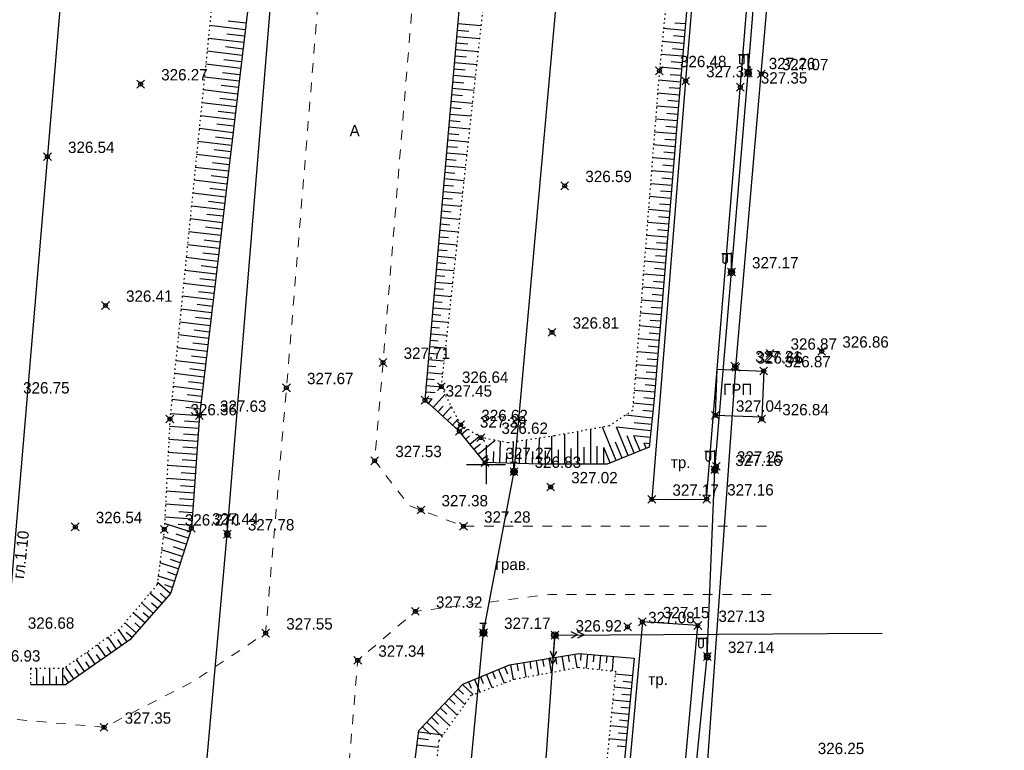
# Model space of a CAD drawing. Header units: metres. Extents: x 707528 to 709248, y 4308395 to 4311045.
# Tile 68 of 104: x 708243 to 708318, y 4309923 to 4309980. Entities that reach past the tile are written whole.
import ezdxf

# ---------------------------------------------------------------- set-up
doc = ezdxf.new("R2010")
doc.units = ezdxf.units.M
doc.header["$LTSCALE"] = 0.5
doc.header["$PDMODE"] = 35
doc.header["$PDSIZE"] = 0.3
for name, pattern in [('Auto_Street_NotBorder_Line_m1', [3, 1.5, -1.5]), ('ДОРОГИ_СТРОЯЩ', [9, 8, -1]), ('Контура низ откосов  Штриховая 0.1-0.5 - - - - - - -', [0.6, 0.1, -0.5])]:
    doc.linetypes.add(name, pattern=pattern)
for name, color, linetype in [('(001) Сетка', 92, 'Continuous'), ('(004) Точки рельефа', 7, 'Continuous'), ('(013) Газ', 30, 'ИК_Газопровод -------г--------'), ('(016) Кабель', 1, 'Continuous'), ('(019) Связь', 3, 'ИК_КАБ_СВЯЗИ'), ('(022) Возд. Линии', 7, 'Continuous'), ('(025) Дорога', 7, 'Continuous'), ('(035) Откосы', 7, 'Continuous')]:
    doc.layers.add(name, color=color, linetype=linetype)
doc.layers.add('AUTO#_ROADS_EXIST_L', color=7, linetype='Continuous', lineweight=15, true_color=0x000000)
doc.styles.add('BM-431', font='txt')
doc.styles.add('D-431', font='txt')
doc.styles.add('S', font='txtwr', dxfattribs={"oblique": 15})
doc.styles.get("Standard").update_dxf_attribs({"font": 'txt.shx'})
doc.linetypes.add('GAZ_VOZDUSH', pattern='A,1,-2,["~",Standard,S=3,R=0,X=-1.5,Y=-1.5],-1,10', length=14)
doc.linetypes.add('ИК_Газопровод -------г--------', pattern='A,9,-0.6,["Г",Standard,S=1.2,R=0,X=0,Y=-0.6],-1.2', length=10.8)
doc.linetypes.add('ИК_КАБ_СВЯЗИ', pattern='A,4,["o",Standard,S=0.5,R=0,X=0,Y=-0.125],4,-2', length=10)
doc.linetypes.add('ИК_Э_КАБ_ВН', pattern='A,8,-2,["<<",Standard,S=1,R=0,X=0,Y=-0.5],8,[">>",Standard,S=1,R=0,X=-1,Y=-0.5],-2', length=20)
doc.linetypes.add('ИК_Э_КАБ_НН', pattern='A,8,-2,["<",Standard,S=1,R=0,X=0,Y=-0.5],8,[">",Standard,S=1,R=0,X=-0.5,Y=-0.5],-2', length=20)

# ---------------------------------------------------------------- blocks, each defined once
blk = doc.blocks.new('*X145')
at = {"color": 0}
for p, q in [((9.5, 5.08), (10.49, 5.08)), ((9.5, 5.07), (10.49, 5.07)), ((9.5, 5.06), (10.49, 5.06)), ((9.5, 5.05), (10.49, 5.05)), ((9.5, 5.04), (10.49, 5.04)), ((9.5, 5.03), (10.49, 5.03)), ((9.5, 5.02), (10.5, 5.02)), ((9.5, 5.01), (10.5, 5.01)), ((9.5, 5), (10.5, 5)), ((9.5, 4.99), (10.5, 4.99)), ((9.5, 4.98), (10.5, 4.98)), ((9.5, 4.97), (10.5, 4.97)), ((9.5, 4.96), (10.49, 4.96)), ((9.5, 4.95), (10.49, 4.95)), ((9.5, 4.94), (10.49, 4.94)), ((9.5, 4.93), (10.49, 4.93)), ((9.5, 4.92), (10.49, 4.92)), ((9.5, 4.91), (10.49, 4.91)), ((9.5, 4.9), (10.49, 4.9)), ((9.51, 5.12), (10.48, 5.12)), ((9.51, 5.11), (10.48, 5.11)), ((9.51, 5.1), (10.48, 5.1)), ((9.51, 5.09), (10.49, 5.09)), ((9.51, 4.89), (10.49, 4.89)), ((9.51, 4.88), (10.48, 4.88)), ((9.51, 4.87), (10.48, 4.87)), ((9.51, 4.86), (10.48, 4.86)), ((9.52, 5.16), (10.47, 5.16)), ((9.52, 5.15), (10.47, 5.15)), ((9.52, 5.14), (10.47, 5.14)), ((9.52, 5.13), (10.48, 5.13)), ((9.52, 4.85), (10.48, 4.85)), ((9.52, 4.84), (10.47, 4.84)), ((9.52, 4.83), (10.47, 4.83)), ((9.53, 5.18), (10.46, 5.18)), ((9.53, 5.17), (10.46, 5.17)), ((9.53, 4.82), (10.47, 4.82)), ((9.53, 4.81), (10.46, 4.81)), ((9.53, 4.8), (10.46, 4.8)), ((9.54, 5.2), (10.45, 5.2)), ((9.54, 5.19), (10.46, 5.19)), ((9.54, 4.79), (10.45, 4.79)), ((9.54, 4.78), (10.45, 4.78)), ((9.55, 5.22), (10.44, 5.22)), ((9.55, 5.21), (10.45, 5.21)), ((9.55, 4.77), (10.44, 4.77)), ((9.55, 4.76), (10.44, 4.76)), ((9.56, 5.24), (10.43, 5.24)), ((9.56, 5.23), (10.44, 5.23)), ((9.56, 4.75), (10.43, 4.75)), ((9.56, 4.74), (10.43, 4.74)), ((9.57, 5.26), (10.42, 5.26)), ((9.57, 5.25), (10.43, 5.25)), ((9.57, 4.73), (10.42, 4.73)), ((9.58, 5.27), (10.41, 5.27)), ((9.58, 4.72), (10.41, 4.72)), ((9.58, 4.71), (10.41, 4.71)), ((9.59, 5.29), (10.4, 5.29)), ((9.59, 5.28), (10.41, 5.28)), ((9.59, 4.7), (10.4, 4.7)), ((9.6, 5.3), (10.39, 5.3)), ((9.6, 4.69), (10.39, 4.69)), ((9.61, 5.31), (10.38, 5.31)), ((9.61, 4.68), (10.39, 4.68)), ((9.61, 4.67), (10.38, 4.67)), ((9.62, 5.32), (10.37, 5.32)), ((9.62, 4.66), (10.37, 4.66)), ((9.63, 5.33), (10.37, 5.33)), ((9.63, 4.65), (10.36, 4.65)), ((9.64, 5.34), (10.36, 5.34)), ((9.64, 4.64), (10.35, 4.64)), ((9.65, 5.35), (10.35, 5.35)), ((9.65, 4.63), (10.34, 4.63)), ((9.66, 5.36), (10.34, 5.36)), ((9.66, 4.62), (10.33, 4.62)), ((9.67, 5.37), (10.32, 5.37)), ((9.67, 4.61), (10.32, 4.61)), ((9.68, 5.38), (10.31, 5.38)), ((9.69, 5.39), (10.3, 5.39)), ((9.69, 4.6), (10.31, 4.6)), ((9.7, 4.59), (10.29, 4.59)), ((9.71, 5.4), (10.29, 5.4)), ((9.71, 4.58), (10.28, 4.58)), ((9.72, 5.41), (10.27, 5.41)), ((9.73, 4.57), (10.26, 4.57)), ((9.74, 5.42), (10.26, 5.42)), ((9.75, 5.43), (10.24, 5.43)), ((9.75, 4.56), (10.25, 4.56)), ((9.77, 5.44), (10.22, 5.44)), ((9.79, 5.45), (10.2, 5.45)), ((9.82, 5.46), (10.18, 5.46)), ((9.85, 5.47), (10.15, 5.47)), ((9.88, 5.48), (10.11, 5.48)), ((9.94, 5.49), (10.05, 5.49)), ((9.76, 4.55), (10.23, 4.55)), ((9.78, 4.54), (10.21, 4.54)), ((9.81, 4.53), (10.18, 4.53)), ((9.83, 4.52), (10.16, 4.52)), ((9.87, 4.51), (10.12, 4.51)), ((9.91, 4.5), (10.08, 4.5))]:
    blk.add_line(p, q, dxfattribs=at)
blk = doc.blocks.new('I01070')
at = {"color": 0}
blk.add_circle((0.05, 0.03), 0.5, dxfattribs=at)
blk.add_blockref('*X145', (-9.95, -4.96), dxfattribs=at)
blk = doc.blocks.new('I0195')
at = {"layer": '(016) Кабель', "color": 0, "linetype": 'ИК_Э_КАБ_ВН'}
for p, q in [((-0.275, 0.74), (0.225, 0.74)), ((-0.025, 0.24), (-0.025, 0.74))]:
    blk.add_line(p, q, dxfattribs=at)
at = {"layer": '(016) Кабель', "color": 0, "linetype": 'ИК_Э_КАБ_ВН', "xscale": 0.5, "yscale": 0.5, "zscale": 0.5}
blk.add_blockref('I01070', (-0.025, -0.01), dxfattribs=at)
blk = doc.blocks.new('U1111')
for p, q in [((0.1, 0.45), (0.1, 2.95)), ((0.1, 2.2), (0.85, 2.2)), ((1.28934, 2.95), (0.85, 2.51066)), ((0.85, 2.51066), (0.85, 1.88934)), ((0.85, 1.88934), (1.28934, 1.45)), ((1.6, 2.95), (1.28934, 2.95)), ((1.6, 2.95), (1.6, 1.45)), ((0, 0.05), (0.1, 0.05)), ((0, -0.05), (0, 0.05)), ((0.1, 0.05), (0.1, -0.05)), ((1.28934, 1.45), (1.6, 1.45)), ((0.1, -0.05), (0, -0.05))]:
    blk.add_line(p, q)
blk.add_lwpolyline([(0.55, 0), (0.3, 0.433013), (-0.2, 0.433013), (-0.45, 0), (-0.2, -0.433013), (0.3, -0.433013)], close=True)
at = {"color": 4, "style": 'S', "oblique": 15}
blk.add_attdef('Z', (1.142936, -1.391276), '', height=2, dxfattribs=at)
blk = doc.blocks.new('strela1')
at = {"layer": '(022) Возд. Линии'}
for p, q in [((-2, 0), (-1.5, 0.25)), ((0, 0), (-2, 0)), ((-2, 0), (-1.5, -0.25)), ((-1.5, 0), (-1, 0.25)), ((-1.5, 0), (-1, -0.25))]:
    blk.add_line(p, q, dxfattribs=at)
blk = doc.blocks.new('strela2')
at = {"layer": '(022) Возд. Линии'}
for p, q in [((0, 0), (2, 0)), ((1.5, 0), (1, 0.25)), ((1.5, 0), (1, -0.25)), ((2, 0), (1.5, 0.25)), ((2, 0), (1.5, -0.25))]:
    blk.add_line(p, q, dxfattribs=at)
blk = doc.blocks.new('STOLB')
at = {"layer": '(022) Возд. Линии'}
blk.add_circle((0, 0), 0.25, dxfattribs=at)
blk = doc.blocks.new('f')
at = {"layer": '(022) Возд. Линии'}
for points in [[(0, 0.25), (0, 1.5)], [(0, 1.4), (0.75, 1.4)]]:
    blk.add_lwpolyline(points, dxfattribs=at)
blk.add_lwpolyline([(0.4875, 0.65), (0.4875, 0.65, 0.4142136), (0.65, 0.8125), (0.65, 1.4), (0.325, 1.4), (0.325, 0.8125, 0.4142136)], format="xyb", close=True, dxfattribs=at)
blk.add_circle((0, 0), 0.25, dxfattribs=at)
blk = doc.blocks.new('Setka')
at = {"layer": '(001) Сетка'}
for p, q in [((0, 1.5), (0, -1.5)), ((-1.5, 0), (1.5, 0))]:
    blk.add_line(p, q, dxfattribs=at)

msp = doc.modelspace()

# ---------------------------------------------------------------- linework, layer by layer
at = {"layer": '(013) Газ', "linetype": 'GAZ_VOZDUSH', "elevation": 324.816, "flags": 128}
msp.add_lwpolyline([(708293.165, 4309888.333), (708293.434, 4309892.819), (708297.716, 4309952.735), (708299.668, 4309975.352), (708302.24, 4310005.239), (708309.527, 4310099.735), (708316.081, 4310172.219), (708316.824, 4310184.222), (708322.062, 4310238.184), (708325.306, 4310270.621), (708325.824, 4310282.589), (708330.36, 4310335.873), (708333.801, 4310369.809), (708336.798, 4310397.689), (708339.728, 4310444.647), (708351.364, 4310581.809), (708352.677, 4310593.824)], dxfattribs=at)
at = {"layer": '(013) Газ', "color": 0, "linetype": 'ByBlock', "elevation": 326.579}
msp.add_lwpolyline([(708299.855, 4309952.447), (708299.706, 4309948.878), (708296.128, 4309949.028), (708296.277, 4309952.597)], close=True, dxfattribs=at)
at = {"layer": '(016) Кабель', "linetype": 'ИК_Э_КАБ_НН', "flags": 128}
for points, elevation in [([(708148.162, 4308651.703), (708151.497, 4308692.413), (708155.946, 4308744.121), (708160.092, 4308792.083), (708165.82, 4308866.029), (708169.045, 4308905.959), (708172.399, 4308947.612), (708175.762, 4308988.142), (708178.982, 4309025.586), (708182.201, 4309063.201), (708185.813, 4309103.866), (708189.128, 4309144.32), (708192.281, 4309183.205), (708195.859, 4309224.798), (708198.741, 4309260.796), (708202.87, 4309309.735), (708206.45, 4309354.347), (708209.623, 4309392.715), (708213.998, 4309431.241), (708217.888, 4309470.551), (708222.285, 4309519.973), (708227.646, 4309584.985), (708230.7, 4309620.035), (708233.599, 4309650.662), (708236.608, 4309686.642), (708239.917, 4309725.258), (708242.964, 4309758.871), (708245.88, 4309791.491), (708249.037, 4309830.224), (708251.639, 4309862.09), (708254.553, 4309895.438), (708258.525, 4309939.873), (708262.105, 4309983.745), (708265.007, 4310017.023), (708267.691, 4310050.026), (708270.438, 4310083.372), (708274.286, 4310124.617), (708277.622, 4310164.745), (708280.245, 4310192.848), (708282.134, 4310214.069), (708285.192, 4310249.54), (708287.519, 4310279.257), (708289.716, 4310303.87), (708292.577, 4310337.274), (708295.609, 4310373.419), (708298.169, 4310403.778), (708301.105, 4310436.102), (708303.908, 4310468.222), (708306.247, 4310494.557), (708309.271, 4310529.231), (708312.329, 4310564.702), (708314.656, 4310594.419), (708316.853, 4310619.032), (708319.714, 4310652.436), (708322.746, 4310688.581), (708325.306, 4310718.94), (708328.242, 4310751.264), (708331.045, 4310783.384), (708331.607, 4310789.716)], 325.652), ([(708249.985, 4309448.254), (708250.82, 4309461.228), (708251.559, 4309472.595), (708252.37, 4309485.216), (708253.053, 4309496.006), (708253.787, 4309508.813), (708254.637, 4309521.637), (708255.635, 4309538.104), (708256.598, 4309553.522), (708257.467, 4309567.873), (708258.354, 4309582.746), (708259.411, 4309598.842), (708260.336, 4309614.66), (708261.397, 4309630.444), (708264.541, 4309650.757), (708266.176, 4309665.809), (708267.362, 4309680.25), (708268.374, 4309695.795), (708269.845, 4309708.973), (708271.828, 4309722.112), (708273.674, 4309736.299), (708275.505, 4309750.056), (708277.38, 4309764.169), (708281.752, 4309793.372), (708283.598, 4309807.831), (708285.41, 4309822.081), (708287.069, 4309840.641), (708288.446, 4309855.733), (708289.84, 4309870.633), (708291.182, 4309885.312), (708292.537, 4309900.559), (708294.032, 4309916.058), (708295.507, 4309930.435), (708296.078, 4309944.839), (708297.37, 4309960.078), (708298.657, 4309975.432), (708299.851, 4309990.429), (708301.076, 4310005.494), (708302.334, 4310020.38), (708303.538, 4310035.456), (708306.01, 4310065.799), (708308.439, 4310096.035), (708310.925, 4310126.293), (708314.819, 4310172.204), (708316.066, 4310188.572), (708317.423, 4310204.653), (708318.736, 4310219.739), (708319.999, 4310234.38), (708321.351, 4310251.404), (708322.651, 4310267.033), (708323.922, 4310281.675), (708325.202, 4310294.856), (708326.515, 4310309.658), (708327.984, 4310325.438), (708329.163, 4310339.642), (708330.365, 4310354.664), (708331.555, 4310369.683), (708332.679, 4310383.855), (708333.897, 4310399.486), (708335.115, 4310414.632), (708336.225, 4310429.516), (708337.469, 4310444.596), (708338.545, 4310458.92), (708339.663, 4310474.152), (708340.941, 4310489.457), (708342.079, 4310504.503), (708343.178, 4310519.207), (708344.309, 4310533.966), (708345.452, 4310549.009), (708346.637, 4310563.701), (708347.806, 4310578.667), (708349.626, 4310594.212), (708351.153, 4310608.621), (708352.719, 4310623.441), (708355.709, 4310653.818), (708356.969, 4310668.51), (708358.286, 4310683.336), (708359.517, 4310698.096), (708360.786, 4310713.241), (708362.123, 4310728.187), (708363.033, 4310739.626), (708364.289, 4310753.037), (708365.798, 4310768.681), (708367.145, 4310784.563)], 326.597)]:
    msp.add_lwpolyline(points, dxfattribs=dict(at, elevation=elevation))
at = {"layer": '(019) Связь', "flags": 128}
for points, elevation in [([(708317.145, 4310790.996), (708301.016, 4310609.687), (708256.741, 4310111.973), (708241.57, 4309932.293), (708189.214, 4309312.333), (708166.334, 4308981.07), (708160.318, 4308915.535), (708146.619, 4308758.228), (708137.034, 4308632.496), (708137.034, 4308632.496), (708137.034, 4308632.496), (708136.895, 4308567.223), (708136.888, 4308563.897)], 324.516), ([(708153.006, 4308571.818), (708156.993, 4308609.509), (708156.993, 4308609.509), (708174.147, 4308666.959), (708174.323, 4308670.733), (708195.362, 4308919.928), (708204.073, 4309029.859), (708218.911, 4309205.253), (708226.164, 4309224.91), (708236.601, 4309425.449), (708237.563, 4309445.941), (708241.532, 4309518.706), (708251.542, 4309611.078), (708253.161, 4309631.293), (708257.428, 4309700.42), (708258.881, 4309712.256), (708269.326, 4309836.622), (708270.394, 4309849.381), (708278.265, 4309932.284), (708280.616, 4309944.696), (708295.324, 4310108.263), (708303.766, 4310173.623), (708303.348, 4310191.009), (708305.187, 4310238.893), (708306.696, 4310249.894), (708308.615, 4310273.087), (708309.889, 4310281.813), (708320.552, 4310401.57), (708321.594, 4310412.943), (708336.888, 4310582.457), (708345.287, 4310694.486), (708346.981, 4310695.558), (708355.083, 4310696.931), (708358.134, 4310696.437)], 325.431)]:
    msp.add_lwpolyline(points, dxfattribs=dict(at, elevation=elevation))
at = {"layer": '(022) Возд. Линии', "elevation": 325.961, "flags": 128}
msp.add_lwpolyline([(708279.167, 4309866.494), (708283.765, 4309932.081), (708308.989, 4309932.244)], dxfattribs=at)
at = {"layer": '(025) Дорога', "flags": 128}
for points, elevation in [([(708291.236, 4309942.552), (708295.455, 4309942.565), (708300.547, 4310004.934), (708303.152, 4310036.543), (708305.708, 4310067.844), (708308.048, 4310096.387), (708310.48, 4310126.673), (708314.433, 4310174.723), (708310.248, 4310174.998), (708306.289, 4310127.356), (708303.824, 4310097.583), (708301.469, 4310068.282), (708298.907, 4310036.703), (708296.358, 4310005.504), (708293.833, 4309974.812), (708291.236, 4309942.552)], 326.876), ([(708281.739, 4309835.846), (708285.617, 4309831.566), (708294.78, 4309932.825), (708290.503, 4309933.108), (708281.739, 4309835.846)], 326.981)]:
    msp.add_lwpolyline(points, dxfattribs=dict(at, elevation=elevation))
at = {"layer": '(035) Откосы'}
for p, q in [((708259.912, 4309978.756, 327.807), (708257.164, 4309979.083, 327.807)), ((708259.971, 4309979.252, 327.807), (708258.593, 4309979.416, 327.807)), ((708276.291, 4309979.228, 326.979), (708278.095, 4309979.071, 326.979)), ((708293.779, 4309978.704, 326.979), (708292.136, 4309978.845, 326.979)), ((708293.822, 4309979.202, 326.979), (708293.003, 4309979.272, 326.979)), ((708259.794, 4309977.764, 327.807), (708257.064, 4309978.089, 327.807)), ((708259.853, 4309978.26, 327.807), (708258.483, 4309978.423, 327.807)), ((708276.204, 4309978.232, 326.979), (708277.985, 4309978.077, 326.979)), ((708276.247, 4309978.73, 326.979), (708277.144, 4309978.652, 326.979)), ((708293.736, 4309978.206, 326.979), (708292.911, 4309978.277, 326.979)), ((708259.735, 4309977.268, 327.807), (708258.374, 4309977.43, 327.807)), ((708276.117, 4309977.236, 326.979), (708277.876, 4309977.083, 326.979)), ((708276.161, 4309977.734, 326.979), (708277.045, 4309977.657, 326.979)), ((708293.693, 4309977.708, 326.979), (708292.038, 4309977.85, 326.979)), ((708293.65, 4309977.21, 326.979), (708292.82, 4309977.281, 326.979)), ((708259.676, 4309976.772, 327.807), (708256.963, 4309977.095, 327.807)), ((708276.074, 4309976.738, 326.979), (708276.947, 4309976.662, 326.979)), ((708293.607, 4309976.712, 326.979), (708291.941, 4309976.855, 326.979)), ((708259.558, 4309975.781, 327.807), (708256.863, 4309976.101, 327.807)), ((708259.617, 4309976.277, 327.807), (708258.265, 4309976.437, 327.807)), ((708275.987, 4309975.743, 326.979), (708276.849, 4309975.667, 326.979)), ((708276.03, 4309976.241, 326.979), (708277.766, 4309976.089, 326.979)), ((708293.522, 4309975.716, 326.979), (708291.843, 4309975.86, 326.979)), ((708293.565, 4309976.214, 326.979), (708292.728, 4309976.286, 326.979)), ((708259.44, 4309974.789, 327.807), (708256.763, 4309975.107, 327.807)), ((708259.499, 4309975.285, 327.807), (708258.156, 4309975.444, 327.807)), ((708275.943, 4309975.245, 326.979), (708277.656, 4309975.095, 326.979)), ((708293.479, 4309975.217, 326.979), (708292.639, 4309975.29, 326.979)), ((708259.381, 4309974.293, 327.807), (708258.047, 4309974.451, 327.807)), ((708275.856, 4309974.249, 326.979), (708277.546, 4309974.101, 326.979)), ((708275.9, 4309974.747, 326.979), (708276.75, 4309974.672, 326.979)), ((708293.436, 4309974.719, 326.979), (708291.759, 4309974.864, 326.979)), ((708293.394, 4309974.221, 326.979), (708292.557, 4309974.29, 326.979)), ((708259.322, 4309973.797, 327.807), (708256.662, 4309974.113, 327.807)), ((708259.263, 4309973.301, 327.807), (708257.938, 4309973.458, 327.807)), ((708275.813, 4309973.751, 326.979), (708276.652, 4309973.677, 326.979)), ((708293.353, 4309973.723, 326.979), (708291.68, 4309973.861, 326.979)), ((708259.204, 4309972.805, 327.807), (708256.562, 4309973.119, 327.807)), ((708275.726, 4309972.755, 326.979), (708276.553, 4309972.682, 326.979)), ((708275.769, 4309973.253, 326.979), (708277.436, 4309973.107, 326.979)), ((708293.271, 4309972.727, 326.979), (708291.601, 4309972.864, 326.979)), ((708293.312, 4309973.225, 326.979), (708292.476, 4309973.294, 326.979)), ((708259.086, 4309971.813, 327.807), (708256.462, 4309972.125, 327.807)), ((708259.145, 4309972.309, 327.807), (708257.828, 4309972.465, 327.807)), ((708275.682, 4309972.257, 326.979), (708277.326, 4309972.113, 326.979)), ((708293.23, 4309972.229, 326.979), (708292.396, 4309972.297, 326.979)), ((708259.027, 4309971.317, 327.807), (708257.719, 4309971.473, 327.807)), ((708275.596, 4309971.261, 326.979), (708277.216, 4309971.119, 326.979)), ((708275.639, 4309971.759, 326.979), (708276.455, 4309971.687, 326.979)), ((708293.189, 4309971.73, 326.979), (708291.523, 4309971.868, 326.979)), ((708293.148, 4309971.232, 326.979), (708292.316, 4309971.301, 326.979)), ((708258.968, 4309970.821, 327.807), (708256.361, 4309971.131, 327.807)), ((708258.909, 4309970.325, 327.807), (708257.61, 4309970.48, 327.807)), ((708275.552, 4309970.763, 326.979), (708276.356, 4309970.692, 326.979)), ((708293.107, 4309970.734, 326.979), (708291.444, 4309970.871, 326.979)), ((708258.85, 4309969.829, 327.807), (708256.261, 4309970.137, 327.807)), ((708275.465, 4309969.767, 326.979), (708276.258, 4309969.698, 326.979)), ((708275.509, 4309970.265, 326.979), (708277.106, 4309970.125, 326.979)), ((708293.025, 4309969.738, 326.979), (708291.365, 4309969.874, 326.979)), ((708293.066, 4309970.236, 326.979), (708292.235, 4309970.304, 326.979)), ((708258.732, 4309968.837, 327.807), (708256.161, 4309969.143, 327.807)), ((708258.791, 4309969.333, 327.807), (708257.501, 4309969.487, 327.807)), ((708275.422, 4309969.269, 326.979), (708276.996, 4309969.131, 326.979)), ((708292.943, 4309968.741, 326.979), (708291.287, 4309968.878, 326.979)), ((708292.984, 4309969.239, 326.979), (708292.155, 4309969.308, 326.979)), ((708258.614, 4309967.845, 327.807), (708256.06, 4309968.149, 327.807)), ((708258.673, 4309968.341, 327.807), (708257.392, 4309968.494, 327.807)), ((708275.335, 4309968.273, 326.979), (708276.886, 4309968.137, 326.979)), ((708275.378, 4309968.771, 326.979), (708276.16, 4309968.703, 326.979)), ((708292.902, 4309968.243, 326.979), (708292.075, 4309968.311, 326.979)), ((708258.555, 4309967.349, 327.807), (708257.283, 4309967.501, 327.807)), ((708275.291, 4309967.775, 326.979), (708276.061, 4309967.708, 326.979)), ((708292.861, 4309967.745, 326.979), (708291.208, 4309967.881, 326.979)), ((708258.496, 4309966.853, 327.807), (708255.96, 4309967.155, 327.807)), ((708275.204, 4309966.779, 326.979), (708275.963, 4309966.713, 326.979)), ((708275.248, 4309967.277, 326.979), (708276.776, 4309967.143, 326.979)), ((708292.779, 4309966.749, 326.979), (708291.129, 4309966.884, 326.979)), ((708292.82, 4309967.247, 326.979), (708291.994, 4309967.315, 326.979)), ((708258.378, 4309965.862, 327.807), (708255.86, 4309966.161, 327.807)), ((708258.437, 4309966.358, 327.807), (708257.173, 4309966.508, 327.807)), ((708275.161, 4309966.281, 326.979), (708276.666, 4309966.149, 326.979)), ((708292.697, 4309965.752, 326.979), (708291.051, 4309965.888, 326.979)), ((708292.738, 4309966.25, 326.979), (708291.914, 4309966.318, 326.979)), ((708258.26, 4309964.87, 327.807), (708255.759, 4309965.167, 327.807)), ((708258.319, 4309965.366, 327.807), (708257.064, 4309965.515, 327.807)), ((708275.074, 4309965.285, 326.979), (708276.556, 4309965.156, 326.979)), ((708275.117, 4309965.783, 326.979), (708275.864, 4309965.718, 326.979)), ((708292.655, 4309965.254, 326.979), (708291.833, 4309965.322, 326.979)), ((708258.201, 4309964.374, 327.807), (708256.955, 4309964.522, 327.807)), ((708275.03, 4309964.787, 326.979), (708275.766, 4309964.723, 326.979)), ((708292.614, 4309964.756, 326.979), (708290.972, 4309964.891, 326.979)), ((708292.573, 4309964.258, 326.979), (708291.753, 4309964.325, 326.979)), ((708258.142, 4309963.878, 327.807), (708255.659, 4309964.173, 327.807)), ((708274.944, 4309963.791, 326.979), (708275.667, 4309963.728, 326.979)), ((708274.987, 4309964.289, 326.979), (708276.446, 4309964.162, 326.979)), ((708292.532, 4309963.759, 326.979), (708290.893, 4309963.894, 326.979)), ((708258.024, 4309962.886, 327.807), (708255.558, 4309963.179, 327.807)), ((708258.083, 4309963.382, 327.807), (708256.846, 4309963.529, 327.807)), ((708274.9, 4309963.293, 326.979), (708276.336, 4309963.168, 326.979)), ((708292.45, 4309962.763, 326.979), (708290.815, 4309962.898, 326.979)), ((708292.491, 4309963.261, 326.979), (708291.673, 4309963.329, 326.979)), ((708257.906, 4309961.894, 327.807), (708255.458, 4309962.185, 327.807)), ((708257.965, 4309962.39, 327.807), (708256.737, 4309962.536, 327.807)), ((708274.813, 4309962.297, 326.979), (708276.227, 4309962.174, 326.979)), ((708274.857, 4309962.795, 326.979), (708275.569, 4309962.733, 326.979)), ((708292.409, 4309962.265, 326.979), (708291.592, 4309962.332, 326.979)), ((708257.847, 4309961.398, 327.807), (708256.628, 4309961.543, 327.807)), ((708274.726, 4309961.301, 326.979), (708276.117, 4309961.18, 326.979)), ((708274.77, 4309961.799, 326.979), (708275.471, 4309961.738, 326.979)), ((708292.368, 4309961.767, 326.979), (708290.736, 4309961.901, 326.979)), ((708292.327, 4309961.268, 326.979), (708291.512, 4309961.336, 326.979)), ((708257.788, 4309960.902, 327.807), (708255.358, 4309961.191, 327.807)), ((708257.729, 4309960.406, 327.807), (708256.519, 4309960.55, 327.807)), ((708274.683, 4309960.803, 326.979), (708275.372, 4309960.743, 326.979)), ((708292.286, 4309960.77, 326.979), (708290.658, 4309960.904, 326.979)), ((708257.671, 4309959.91, 327.807), (708255.257, 4309960.197, 327.807)), ((708274.596, 4309959.807, 326.979), (708275.274, 4309959.748, 326.979)), ((708274.639, 4309960.305, 326.979), (708276.007, 4309960.186, 326.979)), ((708292.204, 4309959.774, 326.979), (708290.579, 4309959.908, 326.979)), ((708292.245, 4309960.272, 326.979), (708291.432, 4309960.339, 326.979)), ((708257.553, 4309958.918, 327.807), (708255.157, 4309959.203, 327.807)), ((708257.612, 4309959.414, 327.807), (708256.409, 4309959.557, 327.807)), ((708274.552, 4309959.309, 326.979), (708275.897, 4309959.192, 326.979)), ((708292.163, 4309959.276, 326.979), (708291.351, 4309959.343, 326.979)), ((708257.494, 4309958.422, 327.807), (708256.3, 4309958.564, 327.807)), ((708274.465, 4309958.313, 326.979), (708275.787, 4309958.198, 326.979)), ((708274.509, 4309958.811, 326.979), (708275.175, 4309958.753, 326.979)), ((708292.122, 4309958.777, 326.979), (708290.5, 4309958.911, 326.979)), ((708292.081, 4309958.279, 326.979), (708291.271, 4309958.346, 326.979)), ((708257.435, 4309957.926, 327.807), (708255.057, 4309958.209, 327.807)), ((708257.376, 4309957.43, 327.807), (708256.191, 4309957.571, 327.807)), ((708274.422, 4309957.815, 326.979), (708275.077, 4309957.758, 326.979)), ((708292.04, 4309957.781, 326.979), (708290.422, 4309957.914, 326.979)), ((708257.317, 4309956.934, 327.807), (708254.956, 4309957.215, 327.807)), ((708274.335, 4309956.819, 326.979), (708274.978, 4309956.763, 326.979)), ((708274.379, 4309957.317, 326.979), (708275.677, 4309957.204, 326.979)), ((708291.958, 4309956.785, 326.979), (708290.343, 4309956.918, 326.979)), ((708291.999, 4309957.283, 326.979), (708291.191, 4309957.349, 326.979)), ((708257.199, 4309955.943, 327.807), (708254.856, 4309956.221, 327.807)), ((708257.258, 4309956.439, 327.807), (708256.082, 4309956.578, 327.807)), ((708274.292, 4309956.321, 326.979), (708275.567, 4309956.21, 326.979)), ((708291.917, 4309956.287, 326.979), (708291.11, 4309956.353, 326.979)), ((708257.081, 4309954.951, 327.807), (708254.756, 4309955.227, 327.807)), ((708257.14, 4309955.447, 327.807), (708255.973, 4309955.585, 327.807)), ((708274.205, 4309955.325, 326.979), (708275.457, 4309955.216, 326.979)), ((708274.248, 4309955.823, 326.979), (708274.88, 4309955.768, 326.979)), ((708291.876, 4309955.788, 326.979), (708290.264, 4309955.921, 326.979)), ((708291.835, 4309955.29, 326.979), (708291.03, 4309955.356, 326.979)), ((708257.022, 4309954.455, 327.807), (708255.864, 4309954.592, 327.807)), ((708274.161, 4309954.827, 326.979), (708274.782, 4309954.773, 326.979)), ((708291.794, 4309954.792, 326.979), (708290.186, 4309954.924, 326.979)), ((708256.963, 4309953.959, 327.807), (708254.655, 4309954.233, 327.807)), ((708274.074, 4309953.831, 326.979), (708274.683, 4309953.778, 326.979)), ((708274.118, 4309954.329, 326.979), (708275.347, 4309954.222, 326.979)), ((708291.712, 4309953.796, 326.979), (708290.107, 4309953.928, 326.979)), ((708291.753, 4309954.294, 326.979), (708290.95, 4309954.36, 326.979)), ((708256.845, 4309952.967, 327.807), (708254.555, 4309953.239, 327.807)), ((708256.904, 4309953.463, 327.807), (708255.754, 4309953.6, 327.807)), ((708274.031, 4309953.333, 326.979), (708275.237, 4309953.228, 326.979)), ((708291.671, 4309953.297, 326.979), (708290.869, 4309953.363, 326.979)), ((708256.727, 4309951.975, 327.807), (708254.455, 4309952.245, 327.807)), ((708256.786, 4309952.471, 327.807), (708255.645, 4309952.607, 327.807)), ((708273.944, 4309952.337, 326.979), (708275.127, 4309952.234, 326.979)), ((708273.987, 4309952.835, 326.979), (708274.585, 4309952.783, 326.979)), ((708291.63, 4309952.799, 326.979), (708290.028, 4309952.931, 326.979)), ((708291.589, 4309952.301, 326.979), (708290.789, 4309952.367, 326.979)), ((708256.668, 4309951.479, 327.807), (708255.536, 4309951.614, 327.807)), ((708273.9, 4309951.839, 326.979), (708274.486, 4309951.788, 326.979)), ((708291.548, 4309951.803, 326.979), (708289.95, 4309951.934, 326.979)), ((708256.609, 4309950.983, 327.807), (708254.354, 4309951.251, 327.807)), ((708273.814, 4309950.843, 326.979), (708274.551, 4309950.779, 326.979)), ((708273.857, 4309951.341, 326.979), (708275.017, 4309951.24, 326.979)), ((708291.466, 4309950.806, 326.979), (708289.871, 4309950.938, 326.979)), ((708291.507, 4309951.305, 326.979), (708290.709, 4309951.37, 326.979)), ((708256.491, 4309949.991, 327.807), (708254.254, 4309950.257, 327.807)), ((708256.55, 4309950.487, 327.807), (708255.427, 4309950.621, 327.807)), ((708273.77, 4309950.345, 326.979), (708274.32, 4309950.297, 326.979)), ((708274.017, 4309949.961, 326.979), (708274.32, 4309950.297, 326.979)), ((708274.387, 4309949.626, 326.979), (708275.318, 4309950.655, 326.979)), ((708291.372, 4309949.811, 326.979), (708289.795, 4309949.981, 326.979)), ((708291.425, 4309950.308, 326.979), (708290.628, 4309950.374, 326.979)), ((708256.374, 4309948.999, 327.807), (708254.143, 4309949.158, 327.807)), ((708256.432, 4309949.495, 327.807), (708255.318, 4309949.628, 327.807)), ((708274.758, 4309949.291, 326.979), (708275.159, 4309949.734, 326.979)), ((708275.129, 4309948.955, 326.979), (708275.802, 4309949.7, 326.979)), ((708291.319, 4309949.314, 326.979), (708290.537, 4309949.398, 326.979)), ((708256.338, 4309948.501, 327.807), (708255.218, 4309948.581, 327.807)), ((708275.5, 4309948.62, 326.979), (708275.772, 4309948.921, 326.979)), ((708275.87, 4309948.285, 326.979), (708276.286, 4309948.745, 326.979)), ((708291.265, 4309948.817, 326.979), (708289.207, 4309949.038, 326.979)), ((708291.212, 4309948.32, 326.979), (708289.88, 4309948.463, 326.979)), ((708256.303, 4309948.003, 327.807), (708254.071, 4309948.162, 327.807)), ((708276.241, 4309947.95, 326.979), (708276.385, 4309948.108, 326.979)), ((708276.581, 4309947.585, 326.979), (708277.042, 4309947.961, 326.979)), ((708285.531, 4309945.269, 326.979), (708285.531, 4309947.773, 326.979)), ((708286.53, 4309945.269, 326.979), (708286.53, 4309947.956, 326.979)), ((708288.475, 4309945.549, 326.979), (708287.433, 4309948.121, 326.979)), ((708291.159, 4309947.823, 326.979), (708288.518, 4309948.107, 326.979)), ((708289.402, 4309945.925, 326.979), (708288.518, 4309948.107, 326.979)), ((708256.232, 4309947.006, 327.807), (708254.021, 4309947.164, 327.807)), ((708256.267, 4309947.505, 327.807), (708255.157, 4309947.584, 327.807)), ((708276.897, 4309947.197, 326.979), (708277.192, 4309947.438, 326.979)), ((708277.212, 4309946.81, 326.979), (708277.932, 4309947.397, 326.979)), ((708277.844, 4309946.035, 326.979), (708279.16, 4309947.108, 326.979)), ((708279.533, 4309945.351, 326.979), (708279.578, 4309947.029, 326.979)), ((708280.533, 4309945.324, 326.979), (708280.577, 4309946.981, 326.979)), ((708281.532, 4309945.297, 326.979), (708281.581, 4309947.128, 326.979)), ((708282.531, 4309945.271, 326.979), (708282.585, 4309947.275, 326.979)), ((708283.531, 4309945.269, 326.979), (708283.531, 4309947.414, 326.979)), ((708284.531, 4309945.269, 326.979), (708284.531, 4309947.59, 326.979)), ((708288.938, 4309945.737, 326.979), (708288.438, 4309946.972, 326.979)), ((708289.865, 4309946.113, 326.979), (708289.328, 4309947.439, 326.979)), ((708291.105, 4309947.326, 326.979), (708289.858, 4309947.46, 326.979)), ((708290.328, 4309946.3, 326.979), (708289.858, 4309947.46, 326.979)), ((708291.052, 4309946.829, 326.979), (708290.635, 4309946.874, 326.979)), ((708290.792, 4309946.488, 326.979), (708290.635, 4309946.874, 326.979)), ((708256.161, 4309946.01, 327.807), (708253.97, 4309946.166, 327.807)), ((708256.197, 4309946.508, 327.807), (708255.096, 4309946.587, 327.807)), ((708277.528, 4309946.423, 326.979), (708278.023, 4309946.826, 326.979)), ((708279.034, 4309945.364, 326.979), (708279.057, 4309946.244, 326.979)), ((708280.033, 4309945.338, 326.979), (708280.054, 4309946.137, 326.979)), ((708281.032, 4309945.311, 326.979), (708281.056, 4309946.182, 326.979)), ((708282.032, 4309945.284, 326.979), (708282.057, 4309946.243, 326.979)), ((708283.031, 4309945.269, 326.979), (708283.031, 4309946.304, 326.979)), ((708284.031, 4309945.269, 326.979), (708284.031, 4309946.383, 326.979)), ((708285.031, 4309945.269, 326.979), (708285.031, 4309946.475, 326.979)), ((708286.031, 4309945.269, 326.979), (708286.031, 4309946.566, 326.979)), ((708287.03, 4309945.269, 326.979), (708287.03, 4309946.658, 326.979)), ((708288.012, 4309945.362, 326.979), (708287.53, 4309946.55, 326.979)), ((708287.53, 4309945.269, 326.979), (708287.53, 4309946.55, 326.979)), ((708256.126, 4309945.512, 327.807), (708255.035, 4309945.589, 327.807)), ((708278.16, 4309945.648, 326.979), (708278.55, 4309945.965, 326.979)), ((708278.534, 4309945.378, 326.979), (708278.55, 4309945.965, 326.979)), ((708256.09, 4309945.014, 327.807), (708253.919, 4309945.168, 327.807)), ((708256.019, 4309944.017, 327.807), (708253.868, 4309944.17, 327.807)), ((708256.055, 4309944.516, 327.807), (708254.974, 4309944.592, 327.807)), ((708255.948, 4309943.021, 327.807), (708253.818, 4309943.173, 327.807)), ((708255.984, 4309943.519, 327.807), (708254.914, 4309943.595, 327.807)), ((708255.913, 4309942.523, 327.807), (708254.853, 4309942.598, 327.807)), ((708255.878, 4309942.025, 327.807), (708253.767, 4309942.175, 327.807)), ((708255.842, 4309941.526, 327.807), (708254.792, 4309941.601, 327.807)), ((708255.807, 4309941.028, 327.807), (708253.716, 4309941.177, 327.807)), ((708255.665, 4309940.046, 327.807), (708253.691, 4309940.682, 327.807)), ((708255.771, 4309940.53, 327.807), (708254.731, 4309940.604, 327.807)), ((708255.359, 4309939.095, 327.807), (708253.594, 4309939.664, 327.807)), ((708255.512, 4309939.57, 327.807), (708254.585, 4309939.869, 327.807)), ((708255.052, 4309938.144, 327.807), (708253.464, 4309938.656, 327.807)), ((708255.205, 4309938.62, 327.807), (708254.367, 4309938.89, 327.807)), ((708254.899, 4309937.669, 327.807), (708254.149, 4309937.911, 327.807)), ((708254.745, 4309937.194, 327.807), (708253.335, 4309937.649, 327.807)), ((708254.439, 4309936.243, 327.807), (708253.205, 4309936.641, 327.807)), ((708254.592, 4309936.718, 327.807), (708253.931, 4309936.931, 327.807)), ((708254.127, 4309935.295, 327.807), (708253.142, 4309936.148, 327.807)), ((708254.285, 4309935.768, 327.807), (708253.713, 4309935.952, 327.807)), ((708253.473, 4309934.54, 327.807), (708252.564, 4309935.328, 327.807)), ((708253.8, 4309934.918, 327.807), (708253.343, 4309935.313, 327.807)), ((708252.819, 4309933.785, 327.807), (708251.918, 4309934.566, 327.807)), ((708253.146, 4309934.163, 327.807), (708252.693, 4309934.555, 327.807)), ((708252.165, 4309933.03, 327.807), (708251.272, 4309933.804, 327.807)), ((708252.492, 4309933.408, 327.807), (708252.043, 4309933.796, 327.807)), ((708250.814, 4309931.568, 327.807), (708250.167, 4309932.5, 327.807)), ((708251.511, 4309932.275, 327.807), (708250.626, 4309933.042, 327.807)), ((708251.838, 4309932.652, 327.807), (708251.393, 4309933.037, 327.807)), ((708249.993, 4309930.999, 327.807), (708249.35, 4309931.925, 327.807)), ((708250.403, 4309931.283, 327.807), (708250.081, 4309931.748, 327.807)), ((708251.184, 4309931.897, 327.807), (708250.743, 4309932.279, 327.807)), ((708249.172, 4309930.429, 327.807), (708248.534, 4309931.35, 327.807)), ((708249.583, 4309930.714, 327.807), (708249.262, 4309931.176, 327.807)), ((708247.531, 4309929.29, 327.807), (708246.901, 4309930.199, 327.807)), ((708248.352, 4309929.86, 327.807), (708247.717, 4309930.774, 327.807)), ((708248.762, 4309930.144, 327.807), (708248.444, 4309930.603, 327.807)), ((708282.815, 4309930.216, -0.295), (708282.905, 4309929.671, -0.295)), ((708283.308, 4309930.298, -0.295), (708283.488, 4309929.217, -0.295)), ((708283.8, 4309930.38, -0.295), (708283.89, 4309929.844, -0.295)), ((708284.293, 4309930.462, -0.295), (708284.47, 4309929.4, -0.295)), ((708284.786, 4309930.544, -0.295), (708284.874, 4309930.018, -0.295)), ((708285.279, 4309930.626, -0.295), (708285.453, 4309929.583, -0.295)), ((708285.774, 4309930.665, -0.295), (708285.729, 4309930.132, -0.295)), ((708286.272, 4309930.623, -0.295), (708286.181, 4309929.545, -0.295)), ((708286.77, 4309930.582, -0.295), (708286.724, 4309930.036, -0.295)), ((708287.268, 4309930.54, -0.295), (708287.175, 4309929.437, -0.295)), ((708287.766, 4309930.498, -0.295), (708287.719, 4309929.941, -0.295)), ((708288.264, 4309930.456, -0.295), (708288.169, 4309929.33, -0.295)), ((708243.857, 4309928.264, 327.807), (708243.857, 4309929.507, 327.807)), ((708244.856, 4309928.264, 327.807), (708244.856, 4309929.507, 327.807)), ((708245.855, 4309928.264, 327.807), (708245.855, 4309929.507, 327.807)), ((708246.711, 4309928.721, 327.807), (708246.084, 4309929.623, 327.807)), ((708247.121, 4309929.005, 327.807), (708246.807, 4309929.458, 327.807)), ((708247.942, 4309929.575, 327.807), (708247.625, 4309930.031, 327.807)), ((708279.421, 4309929.443, -0.295), (708279.856, 4309928.392, -0.295)), ((708279.882, 4309929.634, -0.295), (708280.103, 4309929.1, -0.295)), ((708280.35, 4309929.805, -0.295), (708280.543, 4309928.647, -0.295)), ((708280.843, 4309929.887, -0.295), (708280.937, 4309929.324, -0.295)), ((708281.336, 4309929.969, -0.295), (708281.522, 4309928.851, -0.295)), ((708281.829, 4309930.052, -0.295), (708281.921, 4309929.497, -0.295)), ((708282.322, 4309930.134, -0.295), (708282.505, 4309929.034, -0.295)), ((708244.356, 4309928.264, 327.807), (708244.356, 4309928.885, 327.807)), ((708245.355, 4309928.264, 327.807), (708245.355, 4309928.885, 327.807)), ((708246.3, 4309928.436, 327.807), (708245.929, 4309928.971, 327.807)), ((708277.573, 4309928.68, -0.295), (708277.981, 4309927.695, -0.295)), ((708278.035, 4309928.871, -0.295), (708278.242, 4309928.37, -0.295)), ((708278.497, 4309929.061, -0.295), (708278.918, 4309928.043, -0.295)), ((708278.959, 4309929.252, -0.295), (708279.173, 4309928.735, -0.295)), ((708289.741, 4309928.943, -0.295), (708288.415, 4309929.069, -0.295)), ((708276.312, 4309927.926, -0.295), (708276.714, 4309927.544, -0.295)), ((708276.656, 4309928.288, -0.295), (708277.479, 4309927.508, -0.295)), ((708277.112, 4309928.489, -0.295), (708277.312, 4309928.004, -0.295)), ((708289.646, 4309927.948, -0.295), (708288.319, 4309928.074, -0.295)), ((708289.693, 4309928.445, -0.295), (708289.03, 4309928.508, -0.295)), ((708275.624, 4309927.201, -0.295), (708276.079, 4309926.77, -0.295)), ((708275.968, 4309927.564, -0.295), (708276.825, 4309926.751, -0.295)), ((708289.598, 4309927.45, -0.295), (708288.934, 4309927.514, -0.295)), ((708274.936, 4309926.476, -0.295), (708275.443, 4309925.995, -0.295)), ((708275.28, 4309926.839, -0.295), (708276.241, 4309925.926, -0.295)), ((708289.551, 4309926.953, -0.295), (708288.222, 4309927.079, -0.295)), ((708289.503, 4309926.455, -0.295), (708288.839, 4309926.519, -0.295)), ((708274.248, 4309925.751, -0.295), (708274.807, 4309925.221, -0.295)), ((708274.592, 4309926.114, -0.295), (708275.658, 4309925.102, -0.295)), ((708289.456, 4309925.958, -0.295), (708288.125, 4309926.085, -0.295)), ((708273.56, 4309925.026, -0.295), (708274.193, 4309924.426, -0.295)), ((708273.904, 4309925.389, -0.295), (708275.074, 4309924.278, -0.295)), ((708289.361, 4309924.963, -0.295), (708288.029, 4309925.09, -0.295)), ((708289.409, 4309925.46, -0.295), (708288.743, 4309925.524, -0.295)), ((708273.217, 4309924.138, -0.295), (708274.025, 4309924.037, -0.295)), ((708273.279, 4309924.634, -0.295), (708275.16, 4309924.399, -0.295)), ((708289.314, 4309924.465, -0.295), (708288.647, 4309924.529, -0.295)), ((708273.155, 4309923.642, -0.295), (708274.785, 4309923.438, -0.295)), ((708289.266, 4309923.968, -0.295), (708287.932, 4309924.095, -0.295)), ((708289.219, 4309923.471, -0.295), (708288.551, 4309923.534, -0.295))]:
    msp.add_line(p, q, dxfattribs=at)
at = {"layer": '(035) Откосы', "elevation": 326.979, "flags": 128}
msp.add_lwpolyline([(708300.597, 4310153.69), (708308.77, 4310160.743), (708306.105, 4310126.935), (708303.594, 4310096.961), (708301.211, 4310067.929), (708298.674, 4310036.333), (708296.241, 4310007.303), (708293.414, 4309974.471), (708291.422, 4309950.274), (708291.025, 4309946.583), (708287.782, 4309945.269), (708282.608, 4309945.269), (708278.377, 4309945.382), (708276.401, 4309947.805), (708273.757, 4309950.196), (708277.818, 4309996.725), (708284.909, 4310069.513), (708287.932, 4310101.675), (708293.318, 4310109.014), (708297.799, 4310127.833)], close=True, dxfattribs=at)
at = {"layer": '(035) Откосы', "linetype": 'Контура низ откосов  Штриховая 0.1-0.5 - - - - - - -'}
for points, elevation in [([(708278.063, 4309947.314), (708276.513, 4309948.297), (708275.018, 4309951.247), (708280.035, 4309996.608), (708287.533, 4310070.076), (708289.921, 4310100.74), (708295.058, 4310109.022), (708299.491, 4310128.26), (708302.739, 4310154.347), (708307.689, 4310158.381), (708305.168, 4310127.66), (708300.922, 4310097.651), (708299.981, 4310068.25), (708297.388, 4310036.883), (708295.015, 4310008.217), (708291.816, 4309975.585), (708289.749, 4309949.394), (708287.952, 4309948.216), (708283.717, 4309947.441), (708280.161, 4309946.92), (708278.063, 4309947.314)], 326.326), ([(708260.929, 4310034.703), (708259.846, 4310017.914), (708257.659, 4309983.984), (708254.101, 4309948.743), (708253.669, 4309940.247), (708253.12, 4309935.984), (708250.168, 4309932.501), (708245.919, 4309929.507), (708243.357, 4309929.507), (708243.357, 4309928.264)], 327.807), ([(708279.887, 4309841.261), (708270.882, 4309850.181), (708269.542, 4309852.501), (708267.278, 4309857.168), (708268.527, 4309864.672), (708274.839, 4309923.945), (708277.319, 4309927.448), (708280.662, 4309928.692), (708285.592, 4309929.608), (708288.438, 4309929.301), (708279.887, 4309841.261)], -0.295)]:
    msp.add_lwpolyline(points, dxfattribs=dict(at, elevation=elevation))
at = {"layer": '(035) Откосы', "flags": 128}
for points, elevation in [([(708263.758, 4310034.553), (708262.844, 4310017.356), (708260.572, 4309984.309), (708256.375, 4309949.016), (708255.757, 4309940.33), (708254.137, 4309935.307), (708251.027, 4309931.716), (708246.052, 4309928.264), (708243.357, 4309928.264)], 327.807), ([(708281.06, 4309837.907), (708270.59, 4309848.797), (708267.606, 4309850.81), (708265.276, 4309856.866), (708265.74, 4309864.406), (708273.292, 4309924.744), (708276.674, 4309928.308), (708280.259, 4309929.79), (708285.601, 4309930.68), (708289.872, 4309930.321), (708281.06, 4309837.907)], -0.295)]:
    msp.add_lwpolyline(points, dxfattribs=dict(at, elevation=elevation))
at = {"color": 0, "linetype": 'ByBlock', "lineweight": -2, "transparency": 16777216}
for p in [(708291.816, 4309975.585, 326.479), (708298.657, 4309975.432, 327.257), (708293.833, 4309974.812, 327.337), (708299.668, 4309975.352, 327.072), (708251.845, 4309974.564, 326.266), (708298.046, 4309974.326, 327.348), (708244.667, 4309968.969, 326.541), (708284.526, 4309966.723, 326.594), (708297.37, 4309960.078, 327.166), (708249.137, 4309957.496, 326.405), (708283.544, 4309955.429, 326.813), (708300.333, 4309953.806, 326.873), (708304.327, 4309953.965, 326.864), (708270.524, 4309953.103, 327.714), (708297.612, 4309952.839, 327.211), (708297.716, 4309952.735, 326.662), (708299.855, 4309952.447, 326.874), (708263.082, 4309951.148, 327.672), (708275.018, 4309951.247, 326.637), (708273.757, 4309950.196, 327.451), (708256.375, 4309949.016, 327.628), (708296.128, 4309949.028, 327.04), (708254.101, 4309948.743, 326.359), (708276.513, 4309948.297, 326.619), (708299.7, 4309948.745, 326.835), (708276.401, 4309947.805, 327.388), (708278.063, 4309947.314, 326.621), (708269.882, 4309945.526, 327.532), (708278.377, 4309945.382, 327.274), (708296.206, 4309945.104, 327.251), (708280.616, 4309944.696, 326.826), (708296.078, 4309944.839, 327.161), (708283.434, 4309943.506, 327.021), (708291.236, 4309942.552, 327.171), (708295.455, 4309942.565, 327.157), (708273.442, 4309941.729, 327.381), (708246.806, 4309940.431, 326.538), (708253.669, 4309940.247, 326.272), (708255.757, 4309940.33, 327.442), (708258.525, 4309939.873, 327.782), (708276.725, 4309940.476, 327.28), (708273.019, 4309933.913, 327.323), (708290.503, 4309933.108, 327.149), (708261.48, 4309932.237, 327.545), (708278.265, 4309932.284, 327.169), (708289.365, 4309932.722, 327.079), (708294.78, 4309932.825, 327.127), (708283.765, 4309932.081, 326.921), (708268.578, 4309930.138, 327.339), (708295.507, 4309930.435, 327.135), (708249.032, 4309924.979, 327.347)]:
    msp.add_point(p, dxfattribs=at)
at = {"layer": 'AUTO#_ROADS_EXIST_L', "linetype": 'Auto_Street_NotBorder_Line_m1', "lineweight": 15, "elevation": -0.295, "flags": 128}
for points in [[(708315.668, 4310175.575), (708293.666, 4310177.61), (708289.535, 4310176.353), (708280.924, 4310067.701), (708274.001, 4309995.713), (708270.524, 4309953.103), (708269.882, 4309945.526), (708272.55, 4309942.069), (708276.725, 4309940.476), (708300.558, 4309940.476)], [(708241.626, 4310037.949), (708264.584, 4310036.574), (708270.338, 4310033.355), (708266.779, 4309996.355), (708263.299, 4309953.704), (708261.48, 4309932.237), (708255.87, 4309928.5), (708249.032, 4309924.979), (708232.228, 4309926.481)], [(708300.417, 4309935.225), (708283.34, 4309935.225), (708273.019, 4309933.913), (708268.578, 4309930.138), (708255.243, 4309772.78), (708249.823, 4309710.163)]]:
    msp.add_lwpolyline(points, dxfattribs=at)

# ---------------------------------------------------------------- block references
at = {"layer": '(001) Сетка'}
msp.add_blockref('Setka', (708278.465, 4309945.231), dxfattribs=at)
at = {"layer": '(019) Связь', "color": 0}
for p in [(708280.616, 4309944.681, 327.241), (708278.265, 4309932.269, 327.241)]:
    msp.add_blockref('I0195', p, dxfattribs=at)
at = {"layer": '(022) Возд. Линии', "xscale": -1}
for p in [(708298.657, 4309975.432, 326.597), (708297.37, 4309960.078, 326.597), (708296.078, 4309944.839, 326.597), (708295.507, 4309930.435, 326.597)]:
    msp.add_blockref('f', p, dxfattribs=at)
at = {"layer": '(022) Возд. Линии', "xscale": 0.5, "yscale": 0.5, "zscale": 0.5}
msp.add_blockref('U1111', (708258.5, 4309939.873, 325.652), dxfattribs=at)
at = {"layer": '(022) Возд. Линии'}
for name, p, rotation in [('strela1', (708283.745, 4309931.83, 325.961), 85.54728548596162), ('strela2', (708284.015, 4309932.083, 325.961), 0.53253902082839)]:
    msp.add_blockref(name, p, dxfattribs=dict(at, rotation=rotation))
msp.add_blockref('STOLB', (708283.765, 4309932.081, 325.961), dxfattribs=at)

# ---------------------------------------------------------------- texts
at = {"layer": '(004) Точки рельефа', "style": 'D-431'}
for s, p in [('326.48', (708293.402, 4309975.87, 326.479)), ('327.26', (708300.243, 4309975.717, 327.257)), ('327.07', (708301.254, 4309975.635, 327.072)), ('326.27', (708253.431, 4309974.85, 326.266)), ('327.34', (708295.419, 4309975.092, 327.337)), ('327.35', (708299.632, 4309974.607, 327.348)), ('326.54', (708246.253, 4309969.255, 326.541)), ('326.59', (708286.112, 4309967.009, 326.594)), ('327.17', (708298.956, 4309960.358, 327.166)), ('326.41', (708250.723, 4309957.781, 326.405)), ('326.81', (708285.13, 4309955.714, 326.813)), ('326.87', (708301.919, 4309954.091, 326.873)), ('326.86', (708305.913, 4309954.25, 326.864)), ('327.71', (708272.11, 4309953.383, 327.714)), ('327.21', (708299.198, 4309953.119, 327.211)), ('326.66', (708299.302, 4309953.02, 326.662)), ('326.87', (708301.441, 4309952.732, 326.874)), ('327.67', (708264.668, 4309951.433, 327.672)), ('326.64', (708276.604, 4309951.532, 326.637)), ('326.75', (708242.792, 4309950.713, 326.754)), ('327.45', (708275.343, 4309950.477, 327.451)), ('326.36', (708255.687, 4309949.028, 326.359)), ('327.63', (708257.961, 4309949.301, 327.628)), ('327.04', (708297.714, 4309949.311, 327.04)), ('326.84', (708301.286, 4309949.03, 326.835)), ('326.62', (708278.099, 4309948.582, 326.619)), ('327.39', (708277.987, 4309948.089, 327.388)), ('326.62', (708279.649, 4309947.599, 326.621)), ('327.53', (708271.468, 4309945.807, 327.532)), ('327.27', (708279.963, 4309945.662, 327.274)), ('327.25', (708297.792, 4309945.385, 327.251)), ('326.83', (708282.202, 4309944.981, 326.826)), ('327.16', (708297.664, 4309945.124, 327.161)), ('327.02', (708285.02, 4309943.789, 327.021)), ('327.17', (708292.822, 4309942.832, 327.171)), ('327.16', (708297.041, 4309942.85, 327.157)), ('327.38', (708275.029, 4309942.012, 327.381)), ('326.54', (708248.392, 4309940.717, 326.538)), ('327.28', (708278.311, 4309940.759, 327.28)), ('326.27', (708255.255, 4309940.532, 326.272)), ('327.44', (708257.343, 4309940.61, 327.442)), ('327.78', (708260.111, 4309940.156, 327.782)), ('327.32', (708274.605, 4309934.192, 327.323)), ('327.15', (708292.089, 4309933.389, 327.149)), ('327.13', (708296.366, 4309933.105, 327.127)), ('326.68', (708243.156, 4309932.578, 326.677)), ('327.55', (708263.066, 4309932.518, 327.545)), ('327.17', (708279.851, 4309932.564, 327.169)), ('326.92', (708285.351, 4309932.366, 326.921)), ('327.08', (708290.951, 4309933.005, 327.079)), ('327.34', (708270.164, 4309930.418, 327.339)), ('327.14', (708297.093, 4309930.715, 327.135)), ('326.93', (708240.544, 4309930.047, 326.929)), ('327.35', (708250.618, 4309925.261, 327.347)), ('326.25', (708304.02, 4309922.915, 326.254))]:
    msp.add_text(s, height=0.875, dxfattribs=at).set_placement(p)
at = {"layer": '(013) Газ', "color": 0, "linetype": 'ByBlock', "style": 'D-431'}
msp.add_text('ГРП', height=0.875, dxfattribs=at).set_placement((708296.721, 4309950.602, -0.087))
at = {"layer": '(019) Связь', "color": 0, "linetype": 'Continuous', "style": 'D-431'}
msp.add_text('гл.1.10', height=0.875, rotation=83.74945, dxfattribs=at).set_placement((708242.853, 4309936.396, -0.295))
at = {"layer": '(025) Дорога', "linetype": 'ДОРОГИ_СТРОЯЩ', "style": 'BM-431'}
for s, p in [('A', (708267.947, 4309970.541, -0.295)), ('тр.', (708292.701, 4309944.965, -0.295)), ('грав.', (708279.178, 4309937.106, 325.431)), ('тр.', (708290.963, 4309928.24, -0.295))]:
    msp.add_text(s, height=0.875, dxfattribs=at).set_placement(p)

doc.saveas('drawing.dxf')
